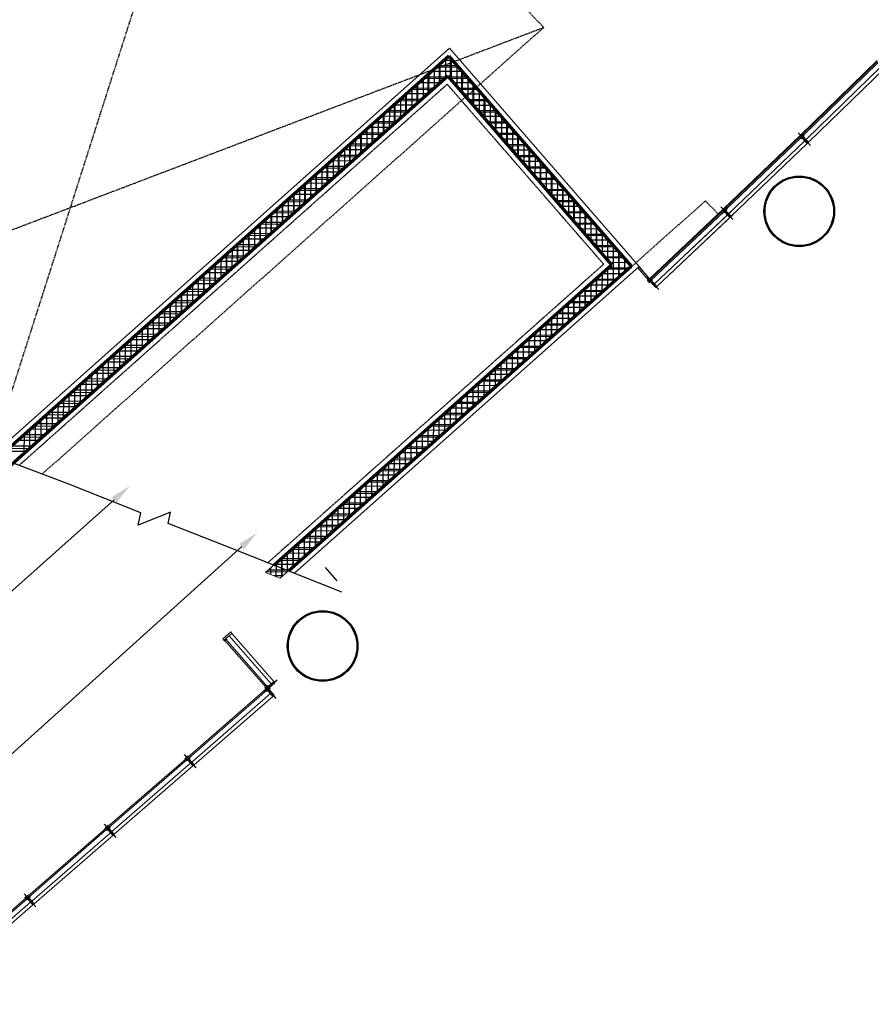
# Model space of a CAD drawing. Header units: millimetres. Extents: x 98667 to 994031, y -2704 to 533009.
# Tile 176 of 256: x 580398 to 592454, y 345427 to 359366. Entities that reach past the tile are written whole.
import ezdxf

# ---------------------------------------------------------------- set-up
doc = ezdxf.new("R2010")
doc.units = ezdxf.units.MM
for name, pattern in [('AP03000E0$0$HIDDEN', [9.525, 6.35, -3.175]), ('DASHED2', [9.525, 6.35, -3.175]), ('HIDDENX2', [19.05, 12.7, -6.35]), ('sp00000g0$0$CENTER', [50.8, 31.75, -6.35, 6.35, -6.35])]:
    doc.linetypes.add(name, pattern=pattern)
doc.layers.get('Defpoints').update_dxf_attribs({"color": 251})
for name, color, linetype, lineweight in [('A-ANNO-TARG', 4, 'Continuous', 30), ('A-FLOR-LEVL', 1, 'Continuous', 15), ('A-FLOR-OVHD', 2, 'HIDDENX2', 25), ('A-GLAZ-PRHT', 1, 'Continuous', 15), ('A-GLAZ-SILL', 1, 'Continuous', 15), ('A-WALL-FNSH', 1, 'Continuous', 15), ('A-WALL-FULL', 6, 'Continuous', 70), ('A-WALL-PATT', 5, 'Continuous', 15), ('AP03000E0$0$A-WALL-FNSH', 1, 'Continuous', 15)]:
    doc.layers.add(name, color=color, linetype=linetype, lineweight=lineweight)
for name, color, linetype in [('A-COL ENCLOUSER INNER', 1, 'Continuous'), ('A-COL ENCLOUSER OUTER', 6, 'Continuous'), ('A-WALL-PATT-50', 5, 'Continuous'), ('sp00000g0$0$S-GRID', 1, 'sp00000g0$0$CENTER')]:
    doc.layers.add(name, color=color, linetype=linetype)
doc.layers.add('AP03000E0$0$A-Slab Edge Guide', color=55, linetype='Continuous', lineweight=15, plot=False)

msp = doc.modelspace()

# ---------------------------------------------------------------- linework, layer by layer
at = {"layer": 'A-ANNO-TARG', "color": 251}
for p, q in [((581093, 352789, 0), (579996, 353207, 0)), ((582114, 352387, 0), (581093, 352789, 0)), ((581735, 352570, 0), (578134, 349367, 0)), ((582533, 352396, 0), (582074, 352210, 0)), ((582498, 352235, 0), (582533, 352396, 0)), ((582074, 352210, 0), (582114, 352387, 0)), ((583376, 351888, 0), (582498, 352235, 0)), ((583541, 351907, 0), (578340, 347221, 0)), ((584958, 351264, 0), (583376, 351888, 0))]:
    msp.add_line(p, q, dxfattribs=at)
for points in [[(581702, 352607, 0), (581960, 352769, 0), (581769, 352532, 0)], [(583507, 351944, 0), (583764, 352108, 0), (583574, 351870, 0)]]:
    msp.add_solid(points, dxfattribs=at)
at = {"layer": 'A-COL ENCLOUSER INNER', "color": 251}
for centre, radius in [((591434, 356653), 494), ((591434, 356653), 485), ((584686, 350499), 494), ((584686, 350499), 485)]:
    msp.add_circle(centre, radius, dxfattribs=at)
at = {"layer": 'A-COL ENCLOUSER OUTER', "color": 251}
for centre in [(591434, 356653), (584686, 350499)]:
    msp.add_circle(centre, 500, dxfattribs=at)
at = {"layer": 'A-FLOR-LEVL', "color": 251}
for p, q in [((592539, 358788), (591452, 357731)), ((591452, 357731), (590357, 356683)), ((590357, 356683), (589307, 355692, 0))]:
    msp.add_line(p, q, dxfattribs=at)
at = {"layer": 'A-FLOR-OVHD', "color": 251}
for p, q in [((583401, 363872, 0), (577512, 345427, 0)), ((583401, 363872, 0), (587816, 359257, 0)), ((571043, 352873, 0), (587816, 359257, 0)), ((587816, 359257, 0), (580715, 352933, 0)), ((590106, 356802, 0), (584215, 351557, 0)), ((590106, 356802, 0), (590288, 356611, 0))]:
    msp.add_line(p, q, dxfattribs=at)
at = {"layer": 'A-GLAZ-PRHT', "color": 251}
for p, q in [((591530, 357668), (592600, 358708)), ((591565, 357632), (592635, 358672)), ((590434, 356619), (591513, 357650)), ((590469, 356583), (591547, 357614)), ((590350, 356663), (589327, 355697)), ((589341, 355682), (590364, 356648)), ((590471, 356650, 0), (589385, 355627, 0)), ((589385, 355627, 0), (590416, 356602)), ((590505, 356614, 0), (589419, 355591, 0)), ((590366, 356691), (590348, 356674)), ((590348, 356674), (590451, 356565)), ((590364, 356648), (590350, 356663)), ((590469, 356583), (590366, 356691)), ((590451, 356565), (590469, 356583)), ((589419, 355591, 0), (590451, 356565)), ((589169, 355872, 0), (589150, 355855, 0)), ((589315, 355700, 0), (589169, 355872, 0)), ((589150, 355855, 0), (589297, 355682, 0)), ((589169, 355870, 0), (589153, 355855, 0)), ((589153, 355855, 0), (589297, 355685, 0)), ((589313, 355700, 0), (589169, 355870, 0)), ((589297, 355682, 0), (589315, 355700, 0)), ((589297, 355685, 0), (589313, 355700, 0)), ((589327, 355697), (589341, 355682)), ((583387, 350698, 0), (583273, 350601, 0)), ((583281, 350607, 0), (583273, 350601, 0)), ((583281, 350607, 0), (583273, 350601, 0)), ((583273, 350601, 0), (583289, 350582, 0)), ((583289, 350582, 0), (583403, 350679, 0)), ((583297, 350588, 0), (583289, 350582, 0)), ((583289, 350582, 0), (583302, 350567, 0)), ((583310, 350573, 0), (583297, 350588, 0)), ((583299, 350582), (583314, 350595)), ((583885, 349911), (583299, 350582)), ((583325, 350586, 0), (583312, 350601, 0)), ((583314, 350595), (583900, 349924)), ((583320, 350608, 0), (583333, 350593, 0)), ((583333, 350593, 0), (583325, 350586, 0)), ((583957, 349966), (583364, 350645)), ((583403, 350679, 0), (583387, 350698, 0)), ((583401, 350678, 0), (583995, 349999)), ((583302, 350567, 0), (583310, 350573, 0)), ((583869, 349915), (583876, 349922)), ((583882, 349900), (583869, 349915)), ((583876, 349922), (583889, 349907)), ((583882, 349900), (583995, 349999)), ((583889, 349907), (583882, 349900)), ((583888, 349893), (583882, 349900)), ((583898, 349881), (583882, 349900)), ((583900, 349924), (583885, 349911)), ((583899, 349941), (583891, 349935)), ((583891, 349935), (583904, 349920)), ((584011, 349980), (583898, 349881)), ((583906, 349888), (583898, 349881)), ((583906, 349888), (583898, 349881)), ((583898, 349881), (583911, 349866)), ((583912, 349926), (583899, 349941)), ((583907, 349909), (583901, 349917)), ((583907, 349909), (583901, 349917)), ((583919, 349873), (583906, 349888)), ((583934, 349886), (583921, 349901)), ((583928, 349907), (583941, 349892)), ((583941, 349892), (583934, 349886)), ((583995, 349999), (584011, 349980)), ((582867, 348819), (583980, 349787)), ((583911, 349866), (583919, 349873)), ((582756, 348908), (582750, 348916)), ((582775, 348925), (582769, 348932)), ((582775, 348925), (582769, 348932)), ((581735, 347835), (582848, 348803)), ((581624, 347924), (581618, 347932)), ((581643, 347940), (581637, 347948)), ((581643, 347940), (581637, 347948)), ((580603, 346850), (581716, 347818)), ((580511, 346956), (580505, 346964)), ((580511, 346956), (580505, 346964)), ((579471, 345866), (580584, 346834)), ((580492, 346940), (580486, 346947))]:
    msp.add_line(p, q, dxfattribs=at)
for points in [[(592547, 358754), (592533, 358768), (591472, 357736), (591486, 357722), (592547, 358754)], [(591460, 357697), (591446, 357711), (590376, 356688), (590390, 356673), (591460, 357697)], [(591547, 357614), (591565, 357632), (591461, 357740), (591443, 357722), (591443, 357722), (591547, 357614)], [(583897, 349874), (583884, 349889), (582779, 348928), (582792, 348913), (583897, 349874)], [(583882, 349900), (583867, 349887), (583873, 349879), (583888, 349893)], [(583980, 349787), (583999, 349803), (583901, 349917), (583882, 349900), (583882, 349900), (583980, 349787)], [(583901, 349917), (583916, 349930), (583922, 349922), (583907, 349909)], [(583927, 349886), (583942, 349899), (583935, 349907), (583920, 349894)], [(583947, 349825), (582834, 348857)], [(583908, 349870), (583893, 349857), (583886, 349864), (583901, 349877)], [(582765, 348889), (582752, 348904), (581647, 347944), (581660, 347929), (582765, 348889)], [(582750, 348916), (582735, 348903), (582741, 348895), (582756, 348908)], [(582848, 348803), (582867, 348819), (582769, 348932), (582750, 348916), (582750, 348916), (582848, 348803)], [(582769, 348932), (582784, 348945), (582790, 348938), (582775, 348925)], [(582795, 348902), (582810, 348915), (582803, 348923), (582788, 348910)], [(582815, 348840), (581703, 347873)], [(582776, 348886), (582761, 348873), (582754, 348880), (582769, 348893)], [(581618, 347932), (581603, 347918), (581609, 347911), (581624, 347924)], [(581716, 347818), (581735, 347835), (581637, 347948), (581618, 347932), (581618, 347932), (581716, 347818)], [(581637, 347948), (581652, 347961), (581658, 347954), (581643, 347940)], [(581663, 347918), (581678, 347931), (581672, 347938), (581656, 347925)], [(581633, 347905), (581620, 347920), (580515, 346959), (580528, 346944), (581633, 347905)], [(581683, 347856), (580571, 346888)], [(581644, 347901), (581629, 347888), (581622, 347896), (581638, 347909)], [(580584, 346834), (580603, 346850), (580505, 346964), (580486, 346947), (580486, 346947), (580584, 346834)], [(580505, 346964), (580520, 346977), (580526, 346969), (580511, 346956)], [(580531, 346934), (580546, 346947), (580540, 346954), (580525, 346941)], [(580501, 346921), (580488, 346936), (579383, 345975), (579396, 345960), (580501, 346921)], [(580552, 346872), (579439, 345904)], [(580486, 346947), (580471, 346934), (580477, 346927), (580493, 346940)], [(580512, 346917), (580497, 346904), (580491, 346912), (580506, 346925)]]:
    msp.add_lwpolyline(points, dxfattribs=at)
at = {"layer": 'A-GLAZ-PRHT', "color": 251, "elevation": 0}
for points in [[(589341, 355683), (589328, 355697), (590405, 356712), (590419, 356697), (589341, 355683)], [(589419, 355591), (589401, 355574), (589298, 355683), (589316, 355700), (589316, 355700), (589419, 355591)]]:
    msp.add_lwpolyline(points, dxfattribs=at)
at = {"layer": 'A-GLAZ-SILL', "color": 251}
for p, q in [((591450, 357715), (591443, 357722)), ((591468, 357733), (591461, 357740)), ((591468, 357733), (591461, 357740)), ((590348, 356674), (590333, 356660)), ((590333, 356660), (590340, 356653)), ((590340, 356653), (590354, 356667)), ((590354, 356667), (590348, 356674)), ((590354, 356639), (590368, 356652)), ((590361, 356631), (590354, 356639)), ((590375, 356645), (590361, 356631)), ((590366, 356691), (590380, 356705)), ((590372, 356684), (590366, 356691)), ((590372, 356684), (590366, 356691)), ((590387, 356698), (590373, 356684)), ((590380, 356705), (590387, 356698)), ((590401, 356683), (590386, 356670)), ((590393, 356662), (590408, 356676)), ((590408, 356676), (590401, 356683)), ((589305, 355676, 0), (589298, 355683, 0)), ((589305, 355676, 0), (589298, 355683, 0)), ((589323, 355693, 0), (589316, 355700, 0))]:
    msp.add_line(p, q, dxfattribs=at)
for points in [[(591443, 357722), (591429, 357708), (591436, 357701), (591450, 357715)], [(591471, 357694), (591457, 357680), (591450, 357687), (591464, 357701)], [(591461, 357740), (591476, 357754), (591483, 357746), (591468, 357732)], [(591489, 357711), (591503, 357725), (591496, 357732), (591482, 357718)]]:
    msp.add_lwpolyline(points, dxfattribs=at)
at = {"layer": 'A-GLAZ-SILL', "color": 251, "elevation": 0}
for points in [[(589298, 355683), (589283, 355670), (589290, 355662), (589305, 355676)], [(589325, 355654), (589311, 355640), (589304, 355648), (589319, 355661)], [(589316, 355700), (589331, 355714), (589338, 355707), (589323, 355693)], [(589344, 355671), (589358, 355685), (589351, 355692), (589337, 355679)]]:
    msp.add_lwpolyline(points, dxfattribs=at)
at = {"layer": 'A-WALL-FNSH', "color": 251, "linetype": 'ByBlock'}
for p, q in [((586483, 358963, 0), (573851, 347720, 0)), ((586483, 358963, 0), (589169, 355872, 0)), ((589169, 355872, 0), (584286, 351529, 0))]:
    msp.add_line(p, q, dxfattribs=at)
at = {"layer": 'A-WALL-FNSH', "color": 251, "linetype": 'Continuous'}
msp.add_line((588716, 355845), (588715, 355845), dxfattribs=at)
at = {"layer": 'A-WALL-FULL', "color": 251, "linetype": 'Continuous'}
for p, q in [((586475, 358850, 0), (573963, 347712, 0)), ((586475, 358850, 0), (589056, 355879)), ((586457, 358566), (574094, 347561, 0)), ((586457, 358566), (588776, 355898, 0))]:
    msp.add_line(p, q, dxfattribs=at)
at = {"layer": 'A-WALL-FULL', "color": 251, "linetype": 'DASHED2', "lineweight": -2, "ltscale": 0.5}
for q in [(580398, 353064), (588664, 355905, 0)]:
    msp.add_line((586450, 358452, 0), q, dxfattribs=at)
at = {"layer": 'A-WALL-FULL', "color": 251, "linetype": 'DASHED2', "lineweight": -2, "ltscale": 0.5, "extrusion": (-0.000244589, -0.000217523, 1)}
msp.add_line((583910, 351678, 0), (588664, 355905, 0), dxfattribs=at)
at = {"layer": 'A-WALL-FULL', "color": 251, "linetype": 'Continuous', "extrusion": (-0.000244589, -0.000217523, 1)}
for p, q in [((583994, 351645, 0), (588776, 355898)), ((584202, 351562, 0), (589056, 355879, 0))]:
    msp.add_line(p, q, dxfattribs=at)
at = {"layer": 'A-WALL-PATT', "color": 251, "linetype": 'ByBlock'}
for p, q in [((573963, 347712, 0), (586475, 358850, 0)), ((586475, 358850, 0), (589056, 355879, 0)), ((586457, 358566, 0), (574094, 347561, 0)), ((588776, 355898, 0), (586457, 358566, 0)), ((583876, 351542, 0), (588776, 355898, 0)), ((589056, 355879, 0), (584085, 351460, 0)), ((584085, 351460, 0), (583876, 351542, 0))]:
    msp.add_line(p, q, dxfattribs=at)
at = {"layer": 'A-WALL-PATT', "color": 251, "linetype": 'Continuous'}
for p, q in [((586494, 358523), (586494, 358828)), ((586611, 358693), (586300, 358693)), ((586335, 358457), (586335, 358725)), ((586422, 358535), (586121, 358535)), ((586177, 358316), (586177, 358584)), ((586749, 358535), (586484, 358535)), ((586653, 358341), (586653, 358645)), ((586018, 358175), (586018, 358443)), ((586812, 358158), (586812, 358463)), ((585859, 358033), (585859, 358301)), ((586244, 358376), (585943, 358376)), ((586887, 358376), (586622, 358376)), ((586970, 357975), (586970, 358280)), ((585700, 357892), (585700, 358160)), ((586066, 358217), (585765, 358217)), ((587025, 358217), (586760, 358217)), ((585542, 357751), (585542, 358019)), ((585887, 358058), (585586, 358058)), ((587163, 358058), (586898, 358058)), ((587129, 357793), (587129, 358097)), ((585383, 357610), (585383, 357877)), ((585709, 357900), (585408, 357900)), ((587301, 357900), (587036, 357900)), ((587288, 357610), (587288, 357915)), ((585224, 357468), (585224, 357736)), ((585530, 357741), (585230, 357741)), ((587439, 357741), (587174, 357741)), ((587447, 357427), (587447, 357732)), ((585352, 357582), (585051, 357582)), ((585065, 357327), (585065, 357595)), ((587577, 357582), (587312, 357582)), ((587605, 357245), (587605, 357549)), ((585174, 357423), (584873, 357423)), ((584907, 357186), (584907, 357453)), ((587715, 357423), (587450, 357423)), ((584748, 357044), (584748, 357312)), ((587764, 357062), (587764, 357367)), ((584589, 356903), (584589, 357171)), ((584995, 357265), (584695, 357265)), ((587853, 357265), (587588, 357265)), ((587923, 356879), (587923, 357184)), ((584430, 356762), (584430, 357029)), ((584817, 357106), (584516, 357106)), ((587991, 357106), (587726, 357106)), ((588082, 356696), (588082, 357001)), ((584272, 356620), (584272, 356888)), ((584639, 356947), (584338, 356947)), ((588129, 356947), (587864, 356947)), ((584113, 356479), (584113, 356747)), ((584460, 356788), (584160, 356788)), ((588266, 356788), (588002, 356788)), ((588240, 356514), (588240, 356818)), ((583954, 356338), (583954, 356606)), ((584282, 356630), (583981, 356630)), ((588404, 356630), (588140, 356630)), ((588399, 356331), (588399, 356636)), ((583795, 356197), (583795, 356464)), ((584104, 356471), (583803, 356471)), ((588542, 356471), (588278, 356471)), ((588558, 356148), (588558, 356453)), ((583925, 356312), (583625, 356312)), ((583637, 356055), (583637, 356323)), ((588680, 356312), (588416, 356312)), ((583747, 356153), (583446, 356153)), ((583478, 355914), (583478, 356182)), ((588818, 356153), (588554, 356153)), ((588717, 355966), (588717, 356270)), ((583319, 355773), (583319, 356040)), ((588875, 355719), (588875, 356088)), ((583160, 355631), (583160, 355899)), ((583569, 355995), (583268, 355995)), ((588956, 355995), (588692, 355995)), ((589034, 355860), (589034, 355905)), ((583002, 355490), (583002, 355758)), ((583390, 355836), (583090, 355836)), ((589007, 355836), (588706, 355836)), ((588717, 355578), (588717, 355845)), ((582843, 355349), (582843, 355616)), ((583212, 355677), (582911, 355677)), ((588829, 355677), (588528, 355677)), ((588558, 355436), (588558, 355704)), ((582684, 355207), (582684, 355475)), ((583034, 355518), (582733, 355518)), ((588650, 355518), (588349, 355518)), ((588399, 355295), (588399, 355563)), ((582525, 355066), (582525, 355334)), ((582855, 355360), (582554, 355360)), ((588472, 355360), (588171, 355360)), ((588240, 355154), (588240, 355422)), ((582367, 354925), (582367, 355193)), ((582677, 355201), (582376, 355201)), ((588293, 355201), (587992, 355201)), ((588082, 355013), (588082, 355281)), ((582499, 355042), (582198, 355042)), ((582208, 354783), (582208, 355051)), ((588114, 355042), (587813, 355042)), ((587923, 354872), (587923, 355140)), ((582049, 354642), (582049, 354910)), ((587764, 354731), (587764, 354999)), ((581890, 354501), (581890, 354769)), ((582320, 354883), (582019, 354883)), ((587605, 354590), (587605, 354857)), ((587936, 354883), (587635, 354883)), ((581732, 354360), (581732, 354627)), ((582142, 354725), (581841, 354725)), ((587447, 354449), (587447, 354716)), ((587757, 354725), (587456, 354725)), ((581573, 354218), (581573, 354486)), ((581964, 354566), (581663, 354566)), ((587579, 354566), (587278, 354566)), ((587288, 354308), (587288, 354575)), ((581414, 354077), (581414, 354345)), ((581785, 354407), (581484, 354407)), ((587400, 354407), (587099, 354407)), ((587129, 354166), (587129, 354434)), ((581255, 353936), (581255, 354203)), ((581607, 354248), (581306, 354248)), ((587221, 354248), (586920, 354248)), ((586970, 354025), (586970, 354293)), ((581097, 353794), (581097, 354062)), ((581428, 354090), (581128, 354090)), ((587043, 354090), (586742, 354090)), ((586812, 353884), (586812, 354152)), ((580938, 353653), (580938, 353921)), ((581250, 353931), (580949, 353931)), ((586864, 353931), (586563, 353931)), ((586653, 353743), (586653, 354011)), ((586494, 353602), (586494, 353870)), ((581072, 353772), (580771, 353772)), ((580779, 353512), (580779, 353780)), ((586335, 353461), (586335, 353729)), ((586686, 353772), (586385, 353772)), ((580893, 353613), (580593, 353613)), ((580620, 353370), (580620, 353638)), ((586177, 353320), (586177, 353587)), ((586507, 353613), (586206, 353613)), ((580715, 353455), (580414, 353455)), ((580462, 353229), (580462, 353497)), ((586018, 353179), (586018, 353446)), ((586329, 353455), (586027, 353455)), ((580537, 353296), (580236, 353296)), ((586150, 353296), (585849, 353296)), ((585859, 353037), (585859, 353305)), ((585971, 353137), (585670, 353137)), ((585700, 352896), (585700, 353164)), ((585793, 352978), (585492, 352978)), ((585542, 352755), (585542, 353023)), ((585614, 352820), (585313, 352820)), ((585383, 352614), (585383, 352882)), ((585224, 352473), (585224, 352741)), ((585065, 352332), (585065, 352600)), ((585436, 352661), (585134, 352661)), ((584907, 352191), (584907, 352459)), ((585257, 352502), (584956, 352502)), ((584748, 352050), (584748, 352317)), ((585078, 352343), (584777, 352343)), ((584589, 351909), (584589, 352176)), ((584900, 352185), (584599, 352185)), ((584721, 352026), (584420, 352026)), ((584430, 351767), (584430, 352035)), ((584543, 351867), (584241, 351867)), ((584272, 351626), (584272, 351894)), ((584364, 351708), (584063, 351708)), ((584113, 351485), (584113, 351753)), ((583954, 351511), (583954, 351612)), ((584186, 351550), (583884, 351550))]:
    msp.add_line(p, q, dxfattribs=at)
at = {"layer": 'A-WALL-PATT-50', "color": 251, "linetype": 'Continuous'}
for p, q in [((586431, 358542), (586432, 358811)), ((586510, 358505), (586511, 358809)), ((586272, 358401), (586272, 358669)), ((586596, 358711), (586320, 358711)), ((586351, 358472), (586352, 358740)), ((586527, 358790), (586409, 358791)), ((586589, 358414), (586590, 358718)), ((586113, 358259), (586113, 358527)), ((586442, 358552), (586142, 358553)), ((586192, 358330), (586193, 358598)), ((586665, 358631), (586231, 358632)), ((586735, 358552), (586469, 358552)), ((586668, 358323), (586669, 358627)), ((586747, 358232), (586748, 358536)), ((585953, 358117), (585954, 358386)), ((586264, 358394), (585964, 358395)), ((586033, 358188), (586034, 358457)), ((586353, 358473), (586053, 358474)), ((586804, 358472), (586538, 358473)), ((586873, 358392), (586607, 358393)), ((586827, 358141), (586827, 358445)), ((585794, 357976), (585795, 358244)), ((585874, 358047), (585875, 358315)), ((586175, 358315), (585876, 358316)), ((586942, 358313), (586676, 358314)), ((586906, 358050), (586907, 358354)), ((586985, 357959), (586986, 358262)), ((585998, 358157), (585698, 358158)), ((585715, 357905), (585715, 358173)), ((586087, 358236), (585787, 358237)), ((587011, 358233), (586746, 358234)), ((587080, 358154), (586815, 358154)), ((587064, 357868), (587065, 358171)), ((585820, 357998), (585520, 357999)), ((585556, 357763), (585556, 358032)), ((585909, 358078), (585609, 358078)), ((585635, 357834), (585636, 358102)), ((587149, 358074), (586884, 358075)), ((587218, 357995), (586953, 357995)), ((587143, 357777), (587144, 358080)), ((587222, 357685), (587223, 357989)), ((585642, 357840), (585342, 357841)), ((585396, 357622), (585397, 357890)), ((585731, 357919), (585431, 357920)), ((585476, 357692), (585477, 357961)), ((587288, 357915), (587022, 357916)), ((587357, 357835), (587091, 357836)), ((587301, 357594), (587302, 357898)), ((585237, 357480), (585238, 357748)), ((585553, 357761), (585253, 357762)), ((585317, 357551), (585318, 357819)), ((587426, 357756), (587160, 357757)), ((587380, 357503), (587381, 357807)), ((587460, 357412), (587460, 357716)), ((585375, 357603), (585075, 357604)), ((585078, 357338), (585079, 357607)), ((585158, 357409), (585158, 357678)), ((585464, 357682), (585164, 357683)), ((587495, 357676), (587230, 357677)), ((587564, 357597), (587299, 357598)), ((587539, 357321), (587540, 357625)), ((585198, 357445), (584898, 357445)), ((584919, 357197), (584920, 357465)), ((585286, 357524), (584987, 357525)), ((584999, 357267), (584999, 357536)), ((587633, 357517), (587368, 357518)), ((587702, 357438), (587437, 357438)), ((587618, 357230), (587619, 357534)), ((587697, 357139), (587698, 357443)), ((585020, 357286), (584720, 357287)), ((584760, 357055), (584761, 357323)), ((585109, 357365), (584809, 357366)), ((584839, 357126), (584840, 357394)), ((587772, 357358), (587506, 357359)), ((587841, 357279), (587575, 357279)), ((587776, 357048), (587777, 357352)), ((584842, 357128), (584542, 357129)), ((584601, 356913), (584601, 357182)), ((584931, 357207), (584631, 357208)), ((584680, 356984), (584681, 357253)), ((587910, 357199), (587644, 357200)), ((587855, 356957), (587856, 357261)), ((587934, 356866), (587935, 357170)), ((584442, 356772), (584442, 357040)), ((584753, 357049), (584453, 357050)), ((584521, 356843), (584522, 357111)), ((587979, 357119), (587714, 357120)), ((588048, 357040), (587783, 357041)), ((588013, 356775), (588014, 357079)), ((588093, 356684), (588093, 356988)), ((584575, 356891), (584275, 356891)), ((584282, 356630), (584283, 356898)), ((584362, 356701), (584363, 356969)), ((584664, 356970), (584364, 356971)), ((588117, 356960), (587852, 356961)), ((588186, 356881), (587921, 356881)), ((588172, 356593), (588173, 356896)), ((584397, 356732), (584098, 356733)), ((584123, 356488), (584124, 356757)), ((584486, 356812), (584186, 356812)), ((584203, 356559), (584204, 356828)), ((588255, 356801), (587990, 356802)), ((588325, 356722), (588059, 356722)), ((588251, 356502), (588252, 356805)), ((588330, 356411), (588331, 356714)), ((584220, 356574), (583920, 356575)), ((583964, 356347), (583965, 356615)), ((584309, 356653), (584009, 356654)), ((584044, 356418), (584044, 356686)), ((588394, 356642), (588128, 356643)), ((588409, 356320), (588410, 356623)), ((583805, 356205), (583806, 356473)), ((584131, 356495), (583831, 356496)), ((583885, 356276), (583885, 356544)), ((588463, 356562), (588198, 356563)), ((588532, 356483), (588267, 356484)), ((588488, 356229), (588489, 356532)), ((588567, 356138), (588568, 356441)), ((583646, 356063), (583647, 356332)), ((583953, 356337), (583653, 356338)), ((583725, 356134), (583726, 356403)), ((584042, 356416), (583742, 356417)), ((588601, 356403), (588336, 356404)), ((588670, 356324), (588405, 356324)), ((588646, 356046), (588647, 356350)), ((583775, 356178), (583475, 356179)), ((583487, 355922), (583487, 356190)), ((583864, 356258), (583564, 356258)), ((583566, 355993), (583567, 356261)), ((588739, 356244), (588474, 356245)), ((588808, 356165), (588543, 356165)), ((588726, 355955), (588726, 356259)), ((588804, 355655), (588806, 356168)), ((583597, 356020), (583297, 356021)), ((583328, 355780), (583328, 356049)), ((583686, 356099), (583386, 356100)), ((583407, 355851), (583408, 356119)), ((588878, 356085), (588612, 356086)), ((588884, 355726), (588885, 356077)), ((583168, 355638), (583169, 355907)), ((583508, 355941), (583209, 355942)), ((583248, 355709), (583249, 355978)), ((588947, 356005), (588681, 356006)), ((589016, 355926), (588751, 355927)), ((588963, 355797), (588964, 355986)), ((589043, 355868), (589043, 355895)), ((583009, 355497), (583010, 355765)), ((583331, 355783), (583031, 355784)), ((583089, 355568), (583090, 355836)), ((583420, 355862), (583120, 355863)), ((588930, 355767), (588630, 355768)), ((588645, 355514), (588646, 355782)), ((589019, 355847), (588719, 355847)), ((588725, 355585), (588725, 355853)), ((582850, 355355), (582851, 355624)), ((583153, 355625), (582853, 355625)), ((582930, 355426), (582930, 355694)), ((583242, 355704), (582942, 355705)), ((588752, 355609), (588452, 355610)), ((588486, 355372), (588487, 355641)), ((588841, 355688), (588541, 355689)), ((588565, 355443), (588566, 355711)), ((582975, 355466), (582675, 355467)), ((582691, 355214), (582692, 355482)), ((583064, 355545), (582764, 355546)), ((582771, 355284), (582771, 355553)), ((588327, 355231), (588327, 355499)), ((588663, 355530), (588363, 355531)), ((588406, 355302), (588407, 355570)), ((582532, 355072), (582533, 355340)), ((582886, 355387), (582586, 355388)), ((582611, 355143), (582612, 355411)), ((588168, 355089), (588168, 355358)), ((588485, 355372), (588185, 355373)), ((588247, 355160), (588248, 355428)), ((588574, 355451), (588274, 355452)), ((582373, 354930), (582373, 355199)), ((582708, 355229), (582408, 355230)), ((582452, 355001), (582453, 355269)), ((582797, 355308), (582497, 355309)), ((588307, 355213), (588007, 355214)), ((588008, 354948), (588009, 355216)), ((588088, 355019), (588089, 355287)), ((588396, 355293), (588096, 355293)), ((582214, 354789), (582214, 355057)), ((582531, 355071), (582231, 355071)), ((582293, 354859), (582294, 355128)), ((582619, 355150), (582320, 355151)), ((588129, 355055), (587829, 355056)), ((587849, 354807), (587850, 355075)), ((588218, 355134), (587918, 355135)), ((587929, 354877), (587930, 355146)), ((582353, 354912), (582053, 354913)), ((582054, 354647), (582055, 354915)), ((582134, 354718), (582135, 354986)), ((582442, 354992), (582142, 354992)), ((587951, 354897), (587651, 354898)), ((587690, 354665), (587691, 354933)), ((588040, 354976), (587740, 354977)), ((587770, 354736), (587770, 355004)), ((581895, 354505), (581896, 354774)), ((582264, 354833), (581964, 354834)), ((581975, 354576), (581976, 354844)), ((587531, 354524), (587532, 354792)), ((587862, 354818), (587562, 354819)), ((587611, 354594), (587611, 354863)), ((581736, 354364), (581737, 354632)), ((582086, 354675), (581786, 354676)), ((581816, 354434), (581817, 354703)), ((582175, 354754), (581875, 354755)), ((587372, 354382), (587373, 354650)), ((587684, 354660), (587384, 354660)), ((587451, 354453), (587452, 354721)), ((587773, 354739), (587473, 354740)), ((581577, 354222), (581578, 354490)), ((581908, 354517), (581608, 354518)), ((581657, 354293), (581657, 354561)), ((581997, 354596), (581697, 354597)), ((587506, 354501), (587206, 354502)), ((587213, 354241), (587213, 354509)), ((587292, 354311), (587293, 354580)), ((587595, 354580), (587295, 354581)), ((581418, 354080), (581419, 354349)), ((581730, 354358), (581431, 354359)), ((581497, 354151), (581498, 354420)), ((581819, 354438), (581519, 354438)), ((587328, 354343), (587028, 354344)), ((587054, 354099), (587054, 354368)), ((587417, 354422), (587117, 354423)), ((587133, 354170), (587134, 354438)), ((581553, 354200), (581253, 354201)), ((581259, 353939), (581260, 354207)), ((581338, 354009), (581339, 354278)), ((581642, 354279), (581342, 354280)), ((586894, 353958), (586895, 354226)), ((587239, 354264), (586939, 354265)), ((586974, 354028), (586975, 354297)), ((581100, 353797), (581100, 354065)), ((581464, 354121), (581164, 354122)), ((581179, 353868), (581180, 354136)), ((586735, 353816), (586736, 354085)), ((587061, 354106), (586761, 354106)), ((586815, 353887), (586816, 354155)), ((587150, 354185), (586850, 354186)), ((580940, 353655), (580941, 353924)), ((581286, 353963), (580986, 353964)), ((581020, 353726), (581021, 353995)), ((581375, 354042), (581075, 354043)), ((586576, 353675), (586577, 353943)), ((586883, 353947), (586583, 353948)), ((586656, 353746), (586656, 354014)), ((586972, 354027), (586672, 354027)), ((580781, 353514), (580782, 353782)), ((581108, 353805), (580808, 353805)), ((580861, 353584), (580862, 353853)), ((581197, 353884), (580897, 353885)), ((586705, 353789), (586405, 353790)), ((586417, 353533), (586418, 353802)), ((586794, 353868), (586494, 353869)), ((586497, 353604), (586497, 353872)), ((580930, 353646), (580630, 353647)), ((580702, 353443), (580703, 353711)), ((581019, 353725), (580719, 353726)), ((586258, 353392), (586259, 353660)), ((586616, 353710), (586316, 353711)), ((586337, 353463), (586338, 353731)), ((580841, 353567), (580542, 353568)), ((580543, 353301), (580543, 353570)), ((580622, 353372), (580623, 353640)), ((586099, 353250), (586100, 353519)), ((586438, 353552), (586137, 353553)), ((586178, 353321), (586179, 353590)), ((586527, 353631), (586226, 353632)), ((580664, 353409), (580364, 353410)), ((580753, 353488), (580453, 353489)), ((580463, 353230), (580464, 353499)), ((585940, 353109), (585940, 353377)), ((586260, 353393), (585959, 353394)), ((586019, 353180), (586020, 353448)), ((586349, 353473), (586048, 353473)), ((580486, 353251), (580186, 353251)), ((580575, 353330), (580275, 353331)), ((585780, 352967), (585781, 353236)), ((586082, 353235), (585781, 353236)), ((585860, 353038), (585861, 353307)), ((586171, 353314), (585870, 353315)), ((585621, 352826), (585622, 353094)), ((585993, 353156), (585692, 353157)), ((585701, 352897), (585702, 353165)), ((585462, 352685), (585463, 352953)), ((585815, 352998), (585514, 352999)), ((585542, 352755), (585543, 353024)), ((585904, 353077), (585603, 353078)), ((585303, 352543), (585304, 352812)), ((585637, 352840), (585336, 352840)), ((585383, 352614), (585383, 352882)), ((585726, 352919), (585425, 352920)), ((585144, 352402), (585145, 352670)), ((585459, 352681), (585158, 352682)), ((585223, 352472), (585224, 352741)), ((585548, 352760), (585247, 352761)), ((584985, 352260), (584986, 352529)), ((585064, 352331), (585065, 352599)), ((585370, 352602), (585069, 352603)), ((585192, 352444), (584891, 352445)), ((584905, 352189), (584906, 352458)), ((585281, 352523), (584980, 352524)), ((585013, 352286), (584713, 352286)), ((584746, 352048), (584747, 352316)), ((585102, 352365), (584802, 352366)), ((584826, 352119), (584826, 352387)), ((584835, 352127), (584535, 352128)), ((584587, 351906), (584588, 352175)), ((584924, 352207), (584624, 352207)), ((584666, 351977), (584667, 352246)), ((584657, 351969), (584357, 351970)), ((584428, 351765), (584429, 352034)), ((584746, 352048), (584446, 352049)), ((584507, 351836), (584508, 352104)), ((584568, 351890), (584268, 351891)), ((584269, 351624), (584269, 351892)), ((584348, 351694), (584349, 351963)), ((584390, 351732), (584090, 351733)), ((584110, 351482), (584110, 351751)), ((584479, 351811), (584179, 351812)), ((584189, 351553), (584190, 351821)), ((584212, 351573), (583912, 351574)), ((583951, 351513), (583951, 351609)), ((584301, 351653), (584001, 351653)), ((584030, 351481), (584031, 351680)), ((584123, 351494), (583996, 351495))]:
    msp.add_line(p, q, dxfattribs=at)
at = {"layer": 'AP03000E0$0$A-Slab Edge Guide', "color": 251, "linetype": 'AP03000E0$0$HIDDEN'}
msp.add_arc((459073, 495000), 180466, 311, 11.42421, dxfattribs=at)
at = {"layer": 'AP03000E0$0$A-WALL-FNSH', "color": 251, "linetype": 'AP03000E0$0$HIDDEN'}
for radius, end in [(179861, 11.46315), (179866, 11.46283)]:
    msp.add_arc((459073, 495000), radius, 311, end, dxfattribs=at)
at = {"layer": 'Defpoints', "color": 251}
for p, q in [((591417, 357767), (591591, 357587)), ((590322, 356719), (590494, 356538)), ((589273, 355728, 0), (589444, 355546, 0)), ((584723, 351612), (584887, 351423)), ((583852, 349858), (584041, 350022)), ((583858, 349946), (584022, 349757)), ((582726, 348962), (582890, 348773)), ((581594, 347977), (581759, 347789)), ((580463, 346993), (580627, 346805))]:
    msp.add_line(p, q, dxfattribs=at)
at = {"layer": 'sp00000g0$0$S-GRID', "color": 251}
msp.add_arc((459073, 495000), 180466, 310.99999, 11.42421, dxfattribs=at)

doc.saveas('drawing.dxf')
